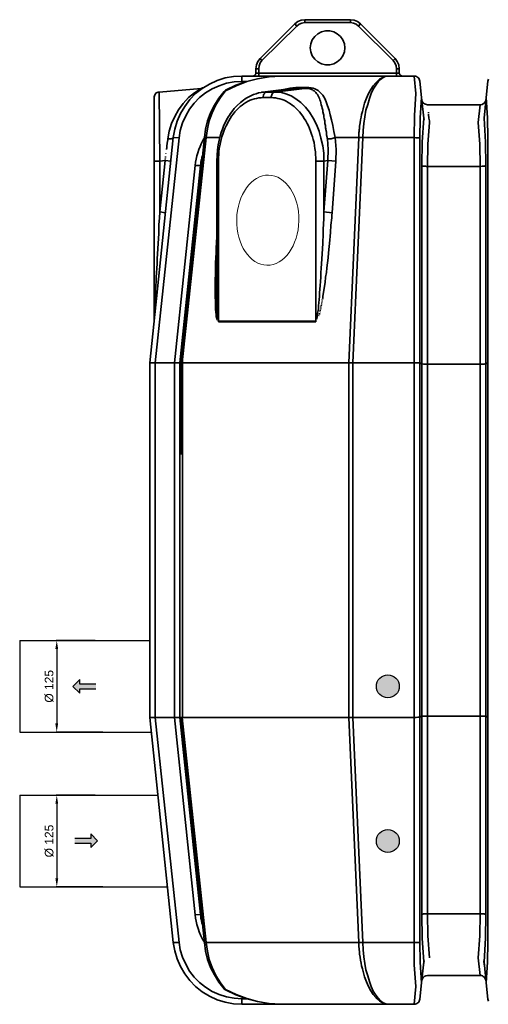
# Model space of a CAD drawing. Header units: millimetres. Extents: x -1661 to 8978, y 10537 to 15989.
# Tile 9 of 24: x 3002 to 3819, y 12669 to 14387. Entities that reach past the tile are written whole.
import ezdxf

# ---------------------------------------------------------------- set-up
doc = ezdxf.new("R2010")
doc.units = ezdxf.units.MM
doc.layers.add('2DH_OBV_z', color=250, linetype='Continuous', lineweight=30)
doc.layers.add('wymiary', color=251, linetype='Continuous', lineweight=13)
doc.layers.add('C00-00-00-BLACK', color=7, linetype='Continuous')
doc.layers.add('Domyślne', color=7, linetype='Continuous')
doc.styles.get("Standard").update_dxf_attribs({"font": 'arial.ttf'})
doc.dimstyles.new('ISO-25', dxfattribs={"dimtxt": 2.5, "dimasz": 2.5, "dimexe": 1.25, "dimexo": 0.625, "dimtad": 1, "dimtxsty": 'Standard', "dimcen": 2.5, "dimadec": 0, "dimazin": 0, "dimtfac": 1, "dimtmove": 0, "dimatfit": 3, "dimfxl": 0, "dimarcsym": 0})

# ---------------------------------------------------------------- blocks, each defined once
blk = doc.blocks.new('A$C31ED3315')
at = {"layer": 'C00-00-00-BLACK', "color": 7, "linetype": 'Continuous', "lineweight": 35}
for p, q in [((-190.6, 1718), (-197, 1717.2)), ((-190.6, 1712.9), (-190.6, 1718)), ((-111, 1718), (-190.6, 1718)), ((-111, 1712.9), (-111, 1718)), ((-104.6, 1717.2), (-111, 1718)), ((-208, 1710.8), (-268.6, 1650.2)), ((-204.6, 1707), (-265.2, 1646.8)), ((-202.9, 1714.6), (-208, 1710.8)), ((-204.6, 1707), (-208, 1710.8)), ((-200.4, 1710.4), (-204.6, 1707)), ((-197, 1717.2), (-202.9, 1714.6)), ((-195.7, 1712.1), (-200.4, 1710.4)), ((-190.6, 1712.9), (-195.7, 1712.1)), ((-111, 1712.9), (-190.6, 1712.9)), ((-105.9, 1712.1), (-111, 1712.9)), ((-101.2, 1710.4), (-105.9, 1712.1)), ((-98.7, 1714.6), (-104.6, 1717.2)), ((-97, 1707), (-101.2, 1710.4)), ((-93.6, 1710.8), (-98.7, 1714.6)), ((-97, 1707), (-93.6, 1710.8)), ((-36.4, 1646.8), (-97, 1707)), ((-33, 1650.2), (-93.6, 1710.8)), ((-177.5, 1682.8), (-173.3, 1688.8)), ((-173.3, 1688.8), (-167.8, 1693.4)), ((-167.8, 1693.4), (-161.4, 1696.8)), ((-161.4, 1696.8), (-154.6, 1698.5)), ((-154.6, 1698.5), (-147, 1698.5)), ((-147, 1698.5), (-140.2, 1696.8)), ((-140.2, 1696.8), (-133.9, 1693.4)), ((-133.9, 1693.4), (-128.4, 1688.8)), ((-128.4, 1688.8), (-124.1, 1682.8)), ((-180.9, 1668.9), (-180, 1676.1)), ((-180, 1661.7), (-180.9, 1668.9)), ((-180, 1676.1), (-177.5, 1682.8)), ((-124.1, 1682.8), (-121.6, 1676.1)), ((-121.6, 1676.1), (-120.7, 1668.9)), ((-120.7, 1668.9), (-121.6, 1661.7)), ((-272.4, 1645.1), (-268.6, 1650.2)), ((-265.2, 1646.8), (-268.6, 1650.2)), ((-177.5, 1654.9), (-180, 1661.7)), ((-173.3, 1649), (-177.5, 1654.9)), ((-124.1, 1654.9), (-128.4, 1649)), ((-121.6, 1661.7), (-124.1, 1654.9)), ((-36.4, 1646.8), (-33, 1650.2)), ((-29.2, 1645.1), (-33, 1650.2)), ((-275.8, 1632.4), (-275, 1639.2)), ((-275.8, 1624.8), (-275.8, 1632.4)), ((-270.7, 1632.4), (-275.8, 1632.4)), ((-275, 1639.2), (-272.4, 1645.1)), ((-270.3, 1637.5), (-270.7, 1632.4)), ((-270.7, 1624.8), (-270.7, 1632.4)), ((-268.2, 1642.6), (-270.3, 1637.5)), ((-265.2, 1646.8), (-268.2, 1642.6)), ((-167.8, 1644.3), (-173.3, 1649)), ((-161.4, 1640.9), (-167.8, 1644.3)), ((-154.6, 1639.2), (-161.4, 1640.9)), ((-147, 1639.2), (-154.6, 1639.2)), ((-140.2, 1640.9), (-147, 1639.2)), ((-133.9, 1644.3), (-140.2, 1640.9)), ((-128.4, 1649), (-133.9, 1644.3)), ((-33.5, 1642.6), (-36.4, 1646.8)), ((-31.3, 1637.5), (-33.5, 1642.6)), ((-30.9, 1632.4), (-31.3, 1637.5)), ((-30.9, 1624.8), (-30.9, 1632.4)), ((-25.8, 1632.4), (-30.9, 1632.4)), ((-26.7, 1639.2), (-29.2, 1645.1)), ((-25.8, 1632.4), (-26.7, 1639.2)), ((-25.8, 1624.8), (-25.8, 1632.4)), ((-343.6, 1612.1), (-329.6, 1616.3)), ((-329.6, 1616.3), (-314.8, 1618.9)), ((-314.8, 1618.9), (-300.4, 1619.7)), ((-300.4, 1619.7), (-226.2, 1619.7)), ((-300.4, 1610.4), (-300.4, 1619.7)), ((-272.8, 1615.1), (-291.9, 1610)), ((-272.8, 1615.1), (-291.9, 1610)), ((-280.9, 1619.7), (-278.3, 1620.6)), ((-278.3, 1620.6), (-276.6, 1622.3)), ((-276.6, 1622.3), (-275.8, 1624.8)), ((-270.7, 1624.8), (-275.8, 1624.8)), ((-253.3, 1618.5), (-272.8, 1615.1)), ((-252.9, 1618.5), (-272.8, 1615.1)), ((-270.7, 1619.7), (-270.7, 1624.8)), ((-30.9, 1624.8), (-270.7, 1624.8)), ((-233.4, 1619.7), (-253.3, 1618.5)), ((-233, 1619.7), (-252.9, 1618.5)), ((-226.2, 1619.7), (-233.4, 1619.7)), ((-44.1, 1619.7), (-226.2, 1619.7)), ((-60.2, 1614.2), (-58, 1615.5)), ((-58.5, 1613.8), (-53.8, 1617.2)), ((-58, 1615.5), (-55.9, 1616.8)), ((-55.9, 1616.8), (-53.4, 1618)), ((-53.8, 1617.2), (-49.1, 1619.3)), ((-53.4, 1618), (-52.1, 1618.5)), ((-52.1, 1618.5), (-51.3, 1618.9)), ((-51.3, 1618.9), (-50, 1619.3)), ((-50, 1619.3), (-48.7, 1619.3)), ((-49.1, 1619.3), (-44.1, 1619.7)), ((-48.7, 1619.3), (-47.9, 1619.7)), ((-47.9, 1619.7), (-47, 1619.7)), ((-47, 1619.7), (-45.3, 1619.7)), ((-45.3, 1619.7), (-44.1, 1619.7)), ((-44.1, 1619.7), (0, 1619.7)), ((-30.9, 1619.7), (-30.9, 1624.8)), ((-25.8, 1624.8), (-30.9, 1624.8)), ((-25, 1622.3), (-25.8, 1624.8)), ((-23.3, 1620.6), (-25, 1622.3)), ((-20.8, 1619.7), (-23.3, 1620.6)), ((0, 1619.7), (1.7, 1619.7)), ((0, 1619.7), (3, 1589.2)), ((1.7, 1619.7), (3.8, 1619.3)), ((3.8, 1619.3), (5.1, 1618.5)), ((5.1, 1618.5), (6.8, 1617.2)), ((6.8, 1617.2), (8.1, 1615.9)), ((8.1, 1615.9), (8.9, 1614.2)), ((-444.4, 1591.8), (-371.1, 1598.1)), ((-382.6, 1590.5), (-371.1, 1598.1)), ((-380.9, 1589.2), (-369.4, 1598.1)), ((-371.1, 1598.1), (-369.9, 1598.5)), ((-369.9, 1598.5), (-369, 1599)), ((-369.4, 1598.1), (-356.7, 1605.7)), ((-369, 1599), (-367.7, 1599.4)), ((-367.7, 1599.4), (-366.5, 1599.8)), ((-356.7, 1605.7), (-343.6, 1612.1)), ((-339.8, 1602.8), (-352.1, 1597.3)), ((-327.1, 1607), (-339.8, 1602.8)), ((-311, 1603.6), (-328.8, 1595.1)), ((-310.5, 1602.8), (-328.8, 1593.9)), ((-313.9, 1609.6), (-327.1, 1607)), ((-300.4, 1610.4), (-313.9, 1609.6)), ((-291.9, 1610), (-311, 1603.6)), ((-291.9, 1610), (-310.5, 1602.8)), ((-291.5, 1610.4), (-300.4, 1610.4)), ((-256.7, 1591.8), (-205.1, 1598.1)), ((-242.8, 1591.8), (-191.1, 1598.1)), ((-216.5, 1598.5), (-222, 1597.3)), ((-211.4, 1599.4), (-216.5, 1598.5)), ((-206.3, 1599.8), (-211.4, 1599.4)), ((-210.6, 1598.1), (-211.4, 1598.1)), ((-209.7, 1598.1), (-210.6, 1598.1)), ((-208.9, 1598.1), (-209.7, 1598.1)), ((-208, 1598.1), (-208.9, 1598.1)), ((-207.2, 1598.1), (-208, 1598.1)), ((-205.9, 1598.1), (-206.7, 1598.1)), ((-201.7, 1599.8), (-206.3, 1599.8)), ((-205.1, 1598.1), (-205.9, 1598.1)), ((-205.1, 1598.1), (-201.7, 1599.8)), ((-191.1, 1598.1), (-205.1, 1598.1)), ((-187.7, 1599.8), (-201.7, 1599.8)), ((-191.1, 1598.1), (-187.7, 1599.8)), ((-189.8, 1598.1), (-191.1, 1598.1)), ((-188.5, 1598.1), (-189.8, 1598.1)), ((-187.7, 1598.1), (-188.5, 1598.1)), ((-183.4, 1599.8), (-187.7, 1599.8)), ((-186.4, 1598.1), (-187.7, 1598.1)), ((-185.6, 1598.1), (-186.4, 1598.1)), ((-184.3, 1597.7), (-185.6, 1598.1)), ((-179.6, 1599.4), (-183.4, 1599.8)), ((-175.8, 1598.5), (-179.6, 1599.4)), ((-172.9, 1597.3), (-175.8, 1598.5)), ((-75.4, 1596.4), (-71.2, 1602.8)), ((-71.2, 1602.8), (-66.9, 1607.9)), ((-71.2, 1596.8), (-66.9, 1603.6)), ((-66.9, 1607.9), (-62.3, 1612.5)), ((-66.9, 1603.6), (-62.7, 1609.6)), ((-62.7, 1609.6), (-58.5, 1613.8)), ((-62.3, 1612.5), (-60.2, 1614.2)), ((8.9, 1614.2), (9.7, 1612.5)), ((9.7, 1612.5), (10.2, 1610.8)), ((10.2, 1610.8), (13.1, 1582)), ((125.8, 1582), (128.8, 1610.8)), ((128.8, 1610.8), (129.2, 1612.5)), ((129.2, 1612.5), (129.6, 1614.2)), ((-453.3, 1583.7), (-452.9, 1585.4)), ((-453.3, 1582), (-453.3, 1583.7)), ((-453.3, 1471.4), (-453.3, 1582)), ((-452.9, 1585.4), (-452, 1587.1)), ((-452, 1587.1), (-450.8, 1588.8)), ((-450.8, 1588.8), (-449.5, 1590.1)), ((-449.5, 1590.1), (-447.8, 1590.9)), ((-447.8, 1590.9), (-446.1, 1591.8)), ((-446.1, 1591.8), (-444.4, 1591.8)), ((-443.6, 1471.4), (-444.4, 1591.8)), ((-402.5, 1571.8), (-393.2, 1582)), ((-393.2, 1582), (-382.6, 1590.5)), ((-391, 1578.6), (-380.9, 1589.2)), ((-374.1, 1582), (-383.4, 1572.3)), ((-363.5, 1590.5), (-374.1, 1582)), ((-352.1, 1597.3), (-363.5, 1590.5)), ((-340.6, 1581.2), (-348.2, 1568.9)), ((-337.7, 1582), (-345.7, 1569.3)), ((-331.3, 1593), (-340.6, 1581.2)), ((-328.8, 1593.9), (-337.7, 1582)), ((-328.8, 1595.1), (-331.3, 1593)), ((-330, 1593.9), (-331.3, 1593)), ((-328.8, 1593.9), (-330, 1593.9)), ((-328.8, 1594.7), (-328.8, 1593.9)), ((-291.9, 1581.6), (-294.4, 1579.9)), ((-288.1, 1583.7), (-291.9, 1581.6)), ((-284.7, 1585.4), (-288.1, 1583.7)), ((-280, 1587.5), (-284.7, 1585.4)), ((-275.4, 1588.8), (-280, 1587.5)), ((-274.5, 1580.7), (-278.3, 1579.9)), ((-271.1, 1590.1), (-275.4, 1588.8)), ((-270.7, 1581.6), (-274.5, 1580.7)), ((-266.5, 1590.9), (-271.1, 1590.1)), ((-266.9, 1581.6), (-270.7, 1581.6)), ((-263.1, 1582), (-266.9, 1581.6)), ((-264.4, 1591.3), (-266.5, 1590.9)), ((-261.4, 1591.8), (-266.1, 1591.3)), ((-213.1, 1597.7), (-264.4, 1591.3)), ((-263.1, 1584.1), (-262.7, 1586.2)), ((-263.1, 1582), (-263.1, 1584.1)), ((-249.1, 1582), (-263.1, 1582)), ((-262.7, 1586.2), (-261.8, 1587.9)), ((-261.8, 1587.9), (-261, 1589.2)), ((-256.7, 1591.8), (-261.4, 1591.8)), ((-261, 1589.2), (-258.9, 1590.9)), ((-258.9, 1590.9), (-256.7, 1591.8)), ((-242.8, 1591.8), (-256.7, 1591.8)), ((-249.1, 1583.7), (-248.7, 1585.4)), ((-249.1, 1582), (-249.1, 1583.7)), ((-245.3, 1581.6), (-249.1, 1582)), ((-248.7, 1585.4), (-247.8, 1587.1)), ((-247.8, 1587.1), (-247.4, 1588.8)), ((-247.4, 1588.8), (-246.1, 1590.1)), ((-246.1, 1590.1), (-245.3, 1590.9)), ((-245.3, 1590.9), (-244, 1591.8)), ((-241.5, 1581.6), (-245.3, 1581.6)), ((-244, 1591.8), (-242.8, 1591.8)), ((-233, 1591.3), (-242.8, 1591.8)), ((-237.7, 1580.7), (-241.5, 1581.6)), ((-233.9, 1579.9), (-237.7, 1580.7)), ((-223.7, 1588.8), (-233, 1591.3)), ((-224.5, 1596.8), (-227.5, 1596)), ((-222, 1597.3), (-224.5, 1596.8)), ((-214.4, 1585), (-223.7, 1588.8)), ((-205.9, 1579.9), (-214.4, 1585)), ((-211.8, 1597.7), (-212.7, 1597.7)), ((-183, 1597.7), (-184.3, 1597.7)), ((-181.8, 1597.3), (-183, 1597.7)), ((-180, 1596.8), (-181.8, 1597.3)), ((-178.8, 1596.4), (-180, 1596.8)), ((-177.9, 1596), (-178.8, 1596.4)), ((-176.7, 1595.1), (-177.9, 1596)), ((-175.8, 1594.7), (-176.7, 1595.1)), ((-174.5, 1593.9), (-175.8, 1594.7)), ((-172.9, 1592.6), (-174.5, 1593.9)), ((-167.3, 1594.3), (-172.9, 1597.3)), ((-171.2, 1590.9), (-172.9, 1592.6)), ((-169.9, 1589.2), (-171.2, 1590.9)), ((-168.6, 1587.5), (-169.9, 1589.2)), ((-167.3, 1585.4), (-168.6, 1587.5)), ((-163.1, 1590.5), (-167.3, 1594.3)), ((-166.1, 1582.9), (-167.3, 1585.4)), ((-165.2, 1580.7), (-166.1, 1582.9)), ((-164.4, 1578.2), (-165.2, 1580.7)), ((-159.3, 1586.2), (-163.1, 1590.5)), ((-155.9, 1580.7), (-159.3, 1586.2)), ((-153.4, 1574.8), (-155.9, 1580.7)), ((-86.4, 1572.3), (-83, 1581.2)), ((-83, 1581.2), (-79.6, 1589.2)), ((-79.6, 1589.2), (-75.4, 1596.4)), ((-78, 1580.3), (-74.6, 1589.2)), ((-74.6, 1589.2), (-71.2, 1596.8)), ((3, 1589.2), (0.9, 1550.7)), ((13.1, 1582), (10.6, 1546.8)), ((13.1, 1582), (17, 1546)), ((122, 1546), (125.8, 1582)), ((127.9, 1546.8), (125.8, 1582)), ((-410.5, 1560.8), (-402.5, 1571.8)), ((-407.1, 1554.5), (-399.9, 1566.8)), ((-399.9, 1566.8), (-391, 1578.6)), ((-383.4, 1572.3), (-391.5, 1561.7)), ((-348.2, 1568.9), (-355, 1555.3)), ((-345.7, 1569.3), (-352.1, 1555.7)), ((-308.4, 1568.5), (-313.5, 1562.9)), ((-302.9, 1573.5), (-308.4, 1568.5)), ((-303.3, 1566.3), (-306.3, 1563.4)), ((-300, 1568.9), (-303.3, 1566.3)), ((-297.4, 1577.8), (-302.9, 1573.5)), ((-296.6, 1571.4), (-300, 1568.9)), ((-294.4, 1579.9), (-297.4, 1577.8)), ((-293.2, 1573.5), (-296.6, 1571.4)), ((-289.4, 1575.7), (-293.2, 1573.5)), ((-286, 1577.4), (-289.4, 1575.7)), ((-282.2, 1578.6), (-286, 1577.4)), ((-278.3, 1579.9), (-282.2, 1578.6)), ((-230, 1578.6), (-233.9, 1579.9)), ((-226.7, 1577.4), (-230, 1578.6)), ((-222.8, 1575.7), (-226.7, 1577.4)), ((-219.4, 1573.5), (-222.8, 1575.7)), ((-215.6, 1571.4), (-219.4, 1573.5)), ((-212.3, 1568.9), (-215.6, 1571.4)), ((-208.9, 1566.3), (-212.3, 1568.9)), ((-205.9, 1563.4), (-208.9, 1566.3)), ((-197.4, 1573.5), (-205.9, 1579.9)), ((-189.4, 1565.5), (-197.4, 1573.5)), ((-182.6, 1556.6), (-189.4, 1565.5)), ((-163.1, 1575.7), (-164.4, 1578.2)), ((-162.3, 1572.7), (-163.1, 1575.7)), ((-161.8, 1569.7), (-162.3, 1572.7)), ((-161, 1566.8), (-161.8, 1569.7)), ((-160.1, 1563.8), (-161, 1566.8)), ((-159.3, 1560.4), (-160.1, 1563.8)), ((-150.8, 1567.6), (-153.4, 1574.8)), ((-148.3, 1560.4), (-150.8, 1567.6)), ((-89, 1562.5), (-87.7, 1567.6)), ((-87.7, 1567.6), (-86.4, 1572.3)), ((-83.9, 1560), (-80.9, 1570.2)), ((-80.9, 1570.2), (-78, 1580.3)), ((13.6, 1578.6), (13.6, 1576.9)), ((13.6, 1576.9), (14.4, 1575.2)), ((14.4, 1575.2), (15.3, 1573.5)), ((15.3, 1573.5), (16.5, 1572.3)), ((16.5, 1572.3), (18.2, 1571.4)), ((18.2, 1571.4), (19.9, 1570.6)), ((19.9, 1570.6), (21.6, 1570.2)), ((21.6, 1570.2), (23.3, 1569.7)), ((23.3, 1569.7), (115.2, 1569.7)), ((115.2, 1569.7), (111.8, 1538.8)), ((118.6, 1570.2), (115.2, 1569.7)), ((121.2, 1571.8), (118.6, 1570.2)), ((122.9, 1573.1), (121.2, 1571.8)), ((124.1, 1574.8), (122.9, 1573.1)), ((125, 1576.9), (124.1, 1574.8)), ((125.4, 1578.6), (125, 1576.9)), ((-422.8, 1536.7), (-417.3, 1549)), ((-417.3, 1549), (-410.5, 1560.8)), ((-413.1, 1540.9), (-407.1, 1554.5)), ((-398.2, 1550.2), (-403.7, 1538)), ((-391.5, 1561.7), (-398.2, 1550.2)), ((-355, 1555.3), (-360.1, 1541.3)), ((-352.1, 1555.7), (-357.1, 1541.8)), ((-323.7, 1549), (-325.4, 1546)), ((-322, 1551.5), (-323.7, 1549)), ((-318.2, 1549.4), (-323.2, 1541.3)), ((-319.9, 1554.5), (-322, 1551.5)), ((-317.7, 1557.4), (-319.9, 1554.5)), ((-315.6, 1553.2), (-318.2, 1549.4)), ((-313.5, 1562.9), (-317.7, 1557.4)), ((-312.7, 1557), (-315.6, 1553.2)), ((-309.7, 1560), (-312.7, 1557)), ((-306.3, 1563.4), (-309.7, 1560)), ((-199.5, 1557), (-205.9, 1563.4)), ((-194, 1549.4), (-199.5, 1557)), ((-191.5, 1545.6), (-194, 1549.4)), ((-175.8, 1546.4), (-182.6, 1556.6)), ((-170.3, 1535.4), (-175.8, 1546.4)), ((-158.9, 1557), (-159.3, 1560.4)), ((-158, 1553.2), (-158.9, 1557)), ((-157.6, 1551.5), (-158, 1553.2)), ((-157.2, 1549.4), (-157.6, 1551.5)), ((-157.2, 1547.7), (-157.2, 1549.4)), ((-156.7, 1545.6), (-157.2, 1547.7)), ((-146.2, 1551.9), (-148.3, 1560.4)), ((-144, 1543), (-146.2, 1551.9)), ((-93.2, 1543), (-92.4, 1548.1)), ((-92.4, 1548.1), (-91.5, 1552.8)), ((-91.5, 1552.8), (-90.2, 1557.9)), ((-90.2, 1557.9), (-89, 1562.5)), ((-87.7, 1536.7), (-86, 1548.5)), ((-86, 1548.5), (-83.9, 1560)), ((0.9, 1550.7), (0, 1512.5)), ((10.6, 1546.8), (10.2, 1511.3)), ((16.5, 1550.7), (17.4, 1543.9)), ((25, 1556.6), (25, 1555.7)), ((25, 1553.6), (25.4, 1552.8)), ((25.4, 1551.9), (25.4, 1551.1)), ((25.4, 1550.2), (25.4, 1549.4)), ((25.8, 1549), (25.8, 1548.1)), ((25.8, 1547.3), (25.8, 1546.4)), ((128.8, 1511.3), (127.9, 1546.8)), ((-427.1, 1523.5), (-422.8, 1536.7)), ((-417.3, 1526.9), (-413.1, 1540.9)), ((-403.7, 1538), (-407.6, 1524.8)), ((-360.1, 1541.3), (-363.5, 1526.9)), ((-357.1, 1541.8), (-360.5, 1527.4)), ((-332.2, 1532), (-334.3, 1526.9)), ((-330.5, 1536.3), (-332.2, 1532)), ((-328.3, 1540.1), (-330.5, 1536.3)), ((-327.9, 1532.9), (-330, 1528.2)), ((-327.1, 1543), (-328.3, 1540.1)), ((-323.2, 1541.3), (-327.9, 1532.9)), ((-325.4, 1546), (-327.1, 1543)), ((-188.9, 1541.3), (-191.5, 1545.6)), ((-186.4, 1537.1), (-188.9, 1541.3)), ((-184.3, 1532.9), (-186.4, 1537.1)), ((-182.2, 1528.2), (-184.3, 1532.9)), ((-165.7, 1523.5), (-170.3, 1535.4)), ((-155.9, 1541.3), (-156.7, 1545.6)), ((-155.5, 1537.1), (-155.9, 1541.3)), ((-154.6, 1533.3), (-155.5, 1537.1)), ((-154.2, 1529.1), (-154.6, 1533.3)), ((-153.8, 1527.4), (-154.2, 1529.1)), ((-141.9, 1533.3), (-144, 1543)), ((-139.8, 1523.1), (-141.9, 1533.3)), ((-95.3, 1529.5), (-94.9, 1530.8)), ((-95.3, 1527.8), (-95.3, 1529.5)), ((-94.9, 1532.4), (-94.1, 1538)), ((-94.9, 1530.8), (-94.9, 1532.4)), ((-94.1, 1538), (-93.2, 1543)), ((-89, 1524.8), (-87.7, 1536.7)), ((14, 1504.5), (17, 1546)), ((26.7, 1538.8), (24.1, 1500.7)), ((25.8, 1546), (26.3, 1545.2)), ((26.3, 1544.7), (26.3, 1543.9)), ((26.3, 1543.9), (26.3, 1543)), ((26.3, 1542.6), (26.7, 1541.8)), ((26.7, 1541.8), (26.7, 1540.9)), ((26.7, 1540.5), (26.7, 1539.7)), ((26.7, 1539.7), (26.7, 1538.8)), ((111.8, 1538.8), (114.8, 1500.7)), ((122, 1546), (124.6, 1504.5)), ((-460.9, 1119.4), (-419.9, 1512.5)), ((-429.6, 1510.4), (-427.1, 1523.5)), ((-420.3, 1511.7), (-419.9, 1512.5)), ((-419.9, 1512.5), (-417.3, 1526.9)), ((-409.7, 1511.7), (-419.9, 1512.5)), ((-407.6, 1524.8), (-409.7, 1511.7)), ((-365.6, 1512.5), (-406.7, 1119.4)), ((-362.6, 1512.5), (-404.2, 1119.4)), ((-366.9, 1510), (-365.6, 1512.1)), ((-363.5, 1526.9), (-365.6, 1512.5)), ((-364.8, 1512.5), (-365.6, 1512.5)), ((-363.9, 1512.5), (-364.8, 1512.5)), ((-362.6, 1512.5), (-363.9, 1512.5)), ((-360.5, 1527.4), (-362.6, 1512.5)), ((-338.5, 1512.5), (-362.6, 1512.5)), ((-338.1, 1514.7), (-339.8, 1507.9)), ((-336.4, 1521.4), (-338.1, 1514.7)), ((-334.3, 1526.9), (-336.4, 1521.4)), ((-335.1, 1513.8), (-336.4, 1508.7)), ((-333.4, 1518.5), (-335.1, 1513.8)), ((-331.7, 1523.5), (-333.4, 1518.5)), ((-330, 1528.2), (-331.7, 1523.5)), ((-180.5, 1523.5), (-182.2, 1528.2)), ((-178.8, 1518.5), (-180.5, 1523.5)), ((-177.1, 1513.8), (-178.8, 1518.5)), ((-175.8, 1508.7), (-177.1, 1513.8)), ((-162.3, 1511.3), (-165.7, 1523.5)), ((-153.8, 1526.1), (-153.8, 1527.4)), ((-153.4, 1524.8), (-153.8, 1526.1)), ((-153.4, 1523.5), (-153.4, 1524.8)), ((-152.9, 1522.3), (-153.4, 1523.5)), ((-152.9, 1521), (-152.9, 1522.3)), ((-152.9, 1519.7), (-152.9, 1521)), ((-152.5, 1518.5), (-152.9, 1519.7)), ((-152.5, 1516.8), (-152.5, 1518.5)), ((-152.1, 1515.5), (-152.5, 1516.8)), ((-152.1, 1514.2), (-152.1, 1515.5)), ((-151.7, 1513), (-152.1, 1514.2)), ((-151.7, 1511.7), (-151.7, 1513)), ((-144.5, 1510.4), (-137.7, 1512.5)), ((-137.7, 1512.5), (-139.8, 1523.1)), ((-96.6, 1512.5), (-137.7, 1512.5)), ((-137.7, 1512.5), (-136, 1491.8)), ((-113.5, 1119.4), (-96.6, 1512.5)), ((-106.8, 1119.4), (-89.4, 1512.5)), ((-96.6, 1515.9), (-96.2, 1517.6)), ((-96.6, 1514.2), (-96.6, 1515.9)), ((-96.6, 1512.5), (-96.6, 1514.2)), ((-89.4, 1512.5), (-96.6, 1512.5)), ((-96.2, 1521), (-95.7, 1522.7)), ((-96.2, 1519.3), (-96.2, 1521)), ((-96.2, 1517.6), (-96.2, 1519.3)), ((-95.7, 1526.1), (-95.3, 1527.8)), ((-95.7, 1524.4), (-95.7, 1526.1)), ((-95.7, 1522.7), (-95.7, 1524.4)), ((-89.4, 1512.5), (-89, 1524.8)), ((0, 1512.5), (-89.4, 1512.5)), ((0, 1119.4), (0, 1512.5)), ((0, 1512.5), (3, 1512.1)), ((3, 1512.1), (5.9, 1512.1)), ((5.9, 1512.1), (7.6, 1512.1)), ((7.6, 1512.1), (8.9, 1511.7)), ((-451.2, 1119.4), (-409.7, 1511.7)), ((-431.3, 1496), (-430.9, 1497.3)), ((-431.3, 1495.2), (-431.3, 1496)), ((-431.3, 1493.9), (-431.3, 1495.2)), ((-430.9, 1499.4), (-430.4, 1500.3)), ((-430.9, 1498.1), (-430.9, 1499.4)), ((-430.9, 1497.3), (-430.9, 1498.1)), ((-430.4, 1503.6), (-430, 1504.5)), ((-430.4, 1502.4), (-430.4, 1503.6)), ((-430.4, 1501.5), (-430.4, 1502.4)), ((-430.4, 1500.3), (-430.4, 1501.5)), ((-430, 1506.6), (-429.6, 1507.4)), ((-430, 1505.3), (-430, 1506.6)), ((-430, 1504.5), (-430, 1505.3)), ((-429.6, 1509.1), (-429.6, 1510.4)), ((-429.6, 1510.4), (-426.2, 1510)), ((-429.6, 1508.3), (-429.6, 1509.1)), ((-429.6, 1507.4), (-429.6, 1508.3)), ((-426.2, 1510), (-423.7, 1510.4)), ((-423.7, 1510.4), (-422, 1510.8)), ((-422, 1510.8), (-420.7, 1511.3)), ((-375.4, 1491.4), (-373.2, 1496.9)), ((-373.2, 1496.9), (-370.7, 1502.4)), ((-370.7, 1502.4), (-368.2, 1507.4)), ((-368.2, 1507.4), (-366.9, 1510)), ((-341.5, 1499.4), (-342.7, 1490.9)), ((-339.8, 1507.9), (-341.5, 1499.4)), ((-338.9, 1498.1), (-339.8, 1493)), ((-337.7, 1503.6), (-338.9, 1498.1)), ((-336.4, 1508.7), (-337.7, 1503.6)), ((-174.5, 1503.6), (-175.8, 1508.7)), ((-173.7, 1498.1), (-174.5, 1503.6)), ((-172.9, 1493), (-173.7, 1498.1)), ((-159.3, 1498.1), (-162.3, 1511.3)), ((-157.6, 1485), (-159.3, 1498.1)), ((-151.2, 1510.4), (-151.7, 1511.7)), ((-150, 1491.4), (-151.2, 1510.4)), ((-151.2, 1510.4), (-144.5, 1510.4)), ((8.9, 1511.7), (9.7, 1511.7)), ((10.2, 1511.3), (10.2, 1119)), ((13.6, 1463.4), (14, 1504.5)), ((24.1, 1500.7), (23.3, 1462.1)), ((114.8, 1500.7), (115.2, 1462.1)), ((124.6, 1504.5), (125.4, 1463.4)), ((128.8, 1511.3), (128.8, 1119)), ((-433.4, 1478.6), (-433.4, 1479.5)), ((-432.6, 1483.7), (-432.6, 1484.6)), ((-431.7, 1492.6), (-431.3, 1493.9)), ((-431.7, 1491.4), (-431.7, 1492.6)), ((-380, 1474.8), (-378.8, 1480.3)), ((-378.8, 1480.3), (-377.1, 1485.8)), ((-377.1, 1485.8), (-375.4, 1491.4)), ((-369.4, 1479.5), (-369.9, 1477.4)), ((-343.6, 1481.6), (-344, 1471.4)), ((-342.7, 1490.9), (-343.6, 1481.6)), ((-340.6, 1482.5), (-341, 1476.9)), ((-340.2, 1487.5), (-340.6, 1482.5)), ((-339.8, 1493), (-340.2, 1487.5)), ((-172, 1487.5), (-172.9, 1493)), ((-171.6, 1482.5), (-172, 1487.5)), ((-171.2, 1476.9), (-171.6, 1482.5)), ((-157.2, 1471.4), (-157.6, 1485)), ((-150.4, 1472.3), (-150, 1491.4)), ((-136, 1491.8), (-136.4, 1471)), ((-453.3, 1191.8), (-453.3, 1471.4)), ((-453.3, 1471.4), (-443.6, 1471.4)), ((-443.6, 1471.4), (-434.2, 1472.3)), ((-443.6, 1382.5), (-434.2, 1472.3)), ((-443.6, 1382.5), (-443.6, 1471.4)), ((-424.1, 1471), (-434.2, 1472.3)), ((-433.8, 1474.4), (-433.8, 1475.3)), ((-433.8, 1472.7), (-433.8, 1473.6)), ((-433.4, 1476.5), (-433.4, 1477.4)), ((-417.7, 1119.4), (-381.7, 1463.8)), ((-372.4, 1463.4), (-408.4, 1119.4)), ((-381.7, 1463.8), (-380.9, 1469.3)), ((-372.4, 1463.4), (-381.7, 1463.8)), ((-380.9, 1469.3), (-380, 1474.8)), ((-372, 1466.4), (-372.4, 1463.4)), ((-372.4, 1463.4), (-370.7, 1463.4)), ((-371.6, 1469.3), (-372, 1466.4)), ((-371.1, 1472.3), (-371.6, 1469.3)), ((-370.3, 1475.3), (-371.1, 1472.3)), ((-369.9, 1477.4), (-370.3, 1475.3)), ((-344, 1471.4), (-341, 1471.4)), ((-344, 1471.4), (-344, 1247.8)), ((-341, 1476.9), (-341, 1471.4)), ((-341, 1471.4), (-341, 1191.8)), ((-171.2, 1471.4), (-171.2, 1476.9)), ((-171.2, 1191.8), (-171.2, 1471.4)), ((-171.2, 1471.4), (-157.2, 1471.4)), ((-157.2, 1471.4), (-150.4, 1472.3)), ((-157.2, 1382.5), (-150.4, 1472.3)), ((-157.2, 1382.5), (-157.2, 1471.4)), ((-136.4, 1471), (-150.4, 1472.3)), ((-136.4, 1471), (-142.8, 1381.2)), ((13.6, 1463.4), (13.6, 1117.3)), ((14.4, 1463), (13.6, 1463)), ((15.3, 1462.5), (14.4, 1463)), ((16.5, 1462.5), (15.3, 1462.5)), ((18.2, 1462.5), (16.5, 1462.5)), ((19.9, 1462.5), (18.2, 1462.5)), ((21.6, 1462.1), (19.9, 1462.5)), ((23.3, 1462.1), (21.6, 1462.1)), ((23.3, 1462.1), (23.3, 1116.8)), ((115.2, 1462.1), (23.3, 1462.1)), ((115.2, 1462.1), (118.6, 1462.5)), ((115.2, 1462.1), (115.2, 1116.8)), ((118.6, 1462.5), (121.2, 1462.5)), ((121.2, 1462.5), (122.9, 1462.5)), ((122.9, 1462.5), (124.1, 1463)), ((124.1, 1463), (125, 1463)), ((125.4, 1463.4), (125.4, 1117.3)), ((-444, 1371.5), (-443.6, 1382.5)), ((-433.4, 1381.2), (-443.6, 1382.5)), ((-157.6, 1371.5), (-157.2, 1382.5)), ((-142.8, 1381.2), (-157.2, 1382.5)), ((-143.6, 1372.3), (-143.2, 1377)), ((-143.2, 1377), (-142.8, 1381.2)), ((-444.8, 1360.5), (-444, 1371.5)), ((-444.8, 1352.8), (-444.8, 1360.5)), ((-158.4, 1352.8), (-158, 1360.5)), ((-158, 1360.5), (-157.6, 1371.5)), ((-145.7, 1346.5), (-144.9, 1359.6)), ((-144.9, 1359.6), (-143.6, 1372.3)), ((-446.5, 1327.4), (-445.3, 1345.2)), ((-445.3, 1345.2), (-444.8, 1352.8)), ((-159.3, 1327.4), (-158.4, 1345.2)), ((-158.4, 1345.2), (-158.4, 1352.8)), ((-147, 1333.3), (-146.6, 1340.1)), ((-146.6, 1340.1), (-145.7, 1346.5)), ((-447.4, 1309.6), (-446.5, 1327.4)), ((-344.4, 1329.1), (-344.9, 1320.2)), ((-344, 1336.3), (-344.4, 1332.9)), ((-344.4, 1332.9), (-344.4, 1329.1)), ((-160.1, 1309.6), (-159.3, 1327.4)), ((-148.3, 1322.3), (-147, 1333.3)), ((-447.8, 1300.7), (-447.4, 1309.6)), ((-345.3, 1311.3), (-346.1, 1293.9)), ((-344.9, 1320.2), (-345.3, 1311.3)), ((-161, 1300.7), (-160.1, 1309.6)), ((-150, 1302.4), (-149.1, 1311.3)), ((-149.1, 1311.3), (-148.3, 1322.3)), ((-448.7, 1284.2), (-448.2, 1292.2)), ((-448.2, 1292.2), (-447.8, 1300.7)), ((-346.1, 1293.9), (-346.5, 1276.6)), ((-161.8, 1284.2), (-161.4, 1292.2)), ((-161.4, 1292.2), (-161, 1300.7)), ((-152.1, 1285), (-151.2, 1293.5)), ((-151.2, 1293.5), (-150, 1302.4)), ((-449.5, 1268.9), (-449.1, 1276.6)), ((-449.1, 1276.6), (-448.7, 1284.2)), ((-346.5, 1276.6), (-347, 1261.7)), ((-162.7, 1268.9), (-162.3, 1276.6)), ((-162.3, 1276.6), (-161.8, 1284.2)), ((-154.2, 1268.5), (-152.9, 1277)), ((-152.9, 1277), (-152.1, 1285)), ((-450.8, 1247.8), (-450.3, 1254.5)), ((-450.3, 1254.5), (-449.9, 1261.3)), ((-449.9, 1261.3), (-449.5, 1268.9)), ((-347, 1261.7), (-347, 1246.5)), ((-164.4, 1247.8), (-163.5, 1254.5)), ((-163.5, 1254.5), (-163.1, 1261.3)), ((-163.1, 1261.3), (-162.7, 1268.9)), ((-156.3, 1253.3), (-155.1, 1259.6)), ((-155.1, 1259.6), (-154.2, 1268.5)), ((-451.2, 1235), (-450.8, 1241.4)), ((-450.8, 1241.4), (-450.8, 1247.8)), ((-347, 1246.5), (-347, 1240.1)), ((-347, 1240.1), (-347, 1233.4)), ((-344, 1247.8), (-344, 1241)), ((-344, 1241), (-344, 1234.2)), ((-165.2, 1235), (-164.8, 1241.4)), ((-164.8, 1241.4), (-164.4, 1247.8)), ((-158.9, 1235), (-156.3, 1253.3)), ((-452, 1219.4), (-451.6, 1224)), ((-451.6, 1229.5), (-451.2, 1235)), ((-451.6, 1224), (-451.6, 1229.5)), ((-347, 1233.4), (-346.5, 1227.8)), ((-346.5, 1227.8), (-346.5, 1221.9)), ((-346.5, 1221.9), (-346.5, 1219.8)), ((-346.5, 1219.8), (-346.5, 1217.7)), ((-344, 1234.2), (-344, 1228.7)), ((-344, 1228.7), (-344, 1222.8)), ((-344, 1222.8), (-343.6, 1218.1)), ((-166.5, 1219.4), (-166.1, 1224)), ((-166.1, 1224), (-165.7, 1229.5)), ((-165.7, 1229.5), (-165.2, 1235)), ((-161.4, 1221.5), (-161, 1222.3)), ((-161.4, 1219.8), (-161.4, 1220.6)), ((-161, 1223.2), (-161, 1224)), ((-160.6, 1226.6), (-160.1, 1227.4)), ((-160.6, 1224.9), (-160.6, 1225.7)), ((-160.1, 1228.7), (-159.7, 1229.5)), ((-159.7, 1231.2), (-159.3, 1232.1)), ((-159.3, 1232.1), (-158.9, 1235)), ((-452.9, 1206.2), (-452.5, 1210.5)), ((-452.9, 1204.5), (-452.9, 1206.2)), ((-452.9, 1202.9), (-452.9, 1204.5)), ((-452.9, 1201.6), (-452.9, 1202.9)), ((-452.5, 1214.3), (-452, 1219.4)), ((-452.5, 1210.5), (-452.5, 1214.3)), ((-346.5, 1217.7), (-346.1, 1215.6)), ((-346.1, 1215.6), (-346.1, 1213.4)), ((-346.1, 1213.4), (-346.1, 1210.9)), ((-346.1, 1210.9), (-345.7, 1208.8)), ((-345.7, 1208.8), (-345.7, 1206.7)), ((-345.7, 1206.7), (-345.3, 1204.1)), ((-345.3, 1204.1), (-345.3, 1202.9)), ((-345.3, 1202.9), (-344.9, 1201.6)), ((-343.6, 1218.1), (-343.6, 1213)), ((-343.6, 1213), (-343.6, 1209.2)), ((-343.6, 1209.2), (-343.2, 1205.4)), ((-343.2, 1205.4), (-343.2, 1203.7)), ((-343.2, 1203.7), (-343.2, 1202)), ((-168.6, 1202.9), (-168.2, 1204.5)), ((-168.6, 1201.6), (-168.6, 1202.9)), ((-168.2, 1206.2), (-167.3, 1210.5)), ((-168.2, 1204.5), (-168.2, 1206.2)), ((-167.3, 1210.5), (-166.9, 1214.3)), ((-166.9, 1214.3), (-166.5, 1219.4)), ((-165.2, 1203.7), (-165.2, 1204.5)), ((-164.8, 1205.4), (-164.8, 1206.2)), ((-164.4, 1207.5), (-164, 1208.4)), ((-164, 1209.2), (-163.5, 1210)), ((-163.5, 1210.5), (-163.5, 1211.3)), ((-163.1, 1212.2), (-163.1, 1213)), ((-162.7, 1215.1), (-162.3, 1216)), ((-162.7, 1213.8), (-162.7, 1214.7)), ((-162.3, 1216.8), (-162.3, 1217.7)), ((-161.8, 1218.5), (-161.8, 1219.4)), ((-453.3, 1199), (-452.9, 1200.3)), ((-453.3, 1197.8), (-453.3, 1199)), ((-453.3, 1196.5), (-453.3, 1197.8)), ((-453.3, 1195.6), (-453.3, 1196.5)), ((-452.9, 1200.3), (-452.9, 1201.6)), ((-344.9, 1201.6), (-344.9, 1200.7)), ((-344.9, 1200.7), (-344.9, 1199.5)), ((-344.9, 1199.5), (-344.4, 1198.6)), ((-344.4, 1198.6), (-344.4, 1197.3)), ((-344.4, 1197.3), (-344, 1196.5)), ((-344, 1196.5), (-344, 1195.6)), ((-344, 1195.6), (-343.6, 1194.8)), ((-343.6, 1194.4), (-343.2, 1193.5)), ((-343.2, 1202), (-342.7, 1200.7)), ((-342.7, 1200.7), (-342.7, 1199.5)), ((-342.7, 1199.5), (-342.7, 1198.2)), ((-342.7, 1198.2), (-342.3, 1196.9)), ((-342.3, 1196.9), (-342.3, 1196.1)), ((-342.3, 1196.1), (-342.3, 1195.2)), ((-342.3, 1194.8), (-341.9, 1194)), ((-341, 1191.8), (-341, 1191)), ((-341, 1191), (-171.2, 1191)), ((-339.1, 1191.8), (-171.2, 1191.8)), ((-171.2, 1191), (-171.2, 1191.8)), ((-169.9, 1195.6), (-169.5, 1196.5)), ((-169.5, 1197.8), (-169, 1199)), ((-169.5, 1196.5), (-169.5, 1197.8)), ((-169, 1200.3), (-168.6, 1201.6)), ((-169, 1199), (-169, 1200.3)), ((-166.1, 1201.1), (-165.7, 1202)), ((-403.7, 1147.7), (-403.7, 500.3)), ((-460.9, 1119.4), (-451.2, 1119.4)), ((-460.9, 500.3), (-460.9, 1119.4)), ((-451.2, 1119.4), (-417.7, 1119.4)), ((-451.2, 500.3), (-451.2, 1119.4)), ((-417.7, 1119.4), (-408.4, 1119.4)), ((-417.7, 500.3), (-417.7, 1119.4)), ((-408.4, 1119.4), (-406.7, 1119.4)), ((-408.4, 1119.4), (-408.4, 500.3)), ((-406.7, 1119.4), (-406.7, 959.2)), ((-403.7, 1119.4), (-113.5, 1119.4)), ((-113.5, 1119.4), (-110.6, 1119.4)), ((-113.5, 500.3), (-113.5, 1119.4)), ((-110.6, 1119.4), (-106.8, 1119.4)), ((-106.8, 1119.4), (0, 1119.4)), ((-106.8, 500.3), (-106.8, 1119.4)), ((0, 1119.4), (3.8, 1119.4)), ((0, 500.3), (0, 1119.4)), ((3.8, 1119.4), (6.8, 1119.4)), ((6.8, 1119.4), (8.9, 1119.4)), ((8.9, 1119.4), (10.2, 1119)), ((10.2, 1119), (13.6, 1117.3)), ((10.2, 1119), (10.2, 500.8)), ((13.6, 1117.3), (14.4, 1117.3)), ((13.6, 1117.3), (13.6, 502.5)), ((14.4, 1117.3), (16.5, 1116.8)), ((16.5, 1116.8), (19.9, 1116.8)), ((19.9, 1116.8), (23.3, 1116.8)), ((23.3, 1116.8), (115.2, 1116.8)), ((23.3, 1116.8), (23.3, 502.9)), ((115.2, 1116.8), (119.1, 1116.8)), ((115.2, 1116.8), (115.2, 502.9)), ((119.1, 1116.8), (122, 1116.8)), ((122, 1116.8), (124.1, 1117.3)), ((124.1, 1117.3), (125.4, 1117.3)), ((125.4, 1117.3), (128.8, 1119)), ((125.4, 1117.3), (125.4, 502.5)), ((128.8, 1119), (129.6, 1119.4)), ((128.8, 1119), (128.8, 500.8)), ((-460.9, 500.3), (-452, 500.3)), ((-419.9, 107.6), (-460.9, 500.3)), ((-452, 500.3), (-451.2, 500.3)), ((-451.2, 500.3), (-417.7, 500.3)), ((-409.7, 108), (-451.2, 500.3)), ((-417.7, 500.3), (-408.4, 500.3)), ((-381.7, 155.9), (-417.7, 500.3)), ((-408.4, 500.3), (-403.7, 500.3)), ((-408.4, 500.3), (-372.4, 156.8)), ((-406.7, 500.3), (-365.6, 107.2)), ((-404.2, 500.3), (-362.6, 107.6)), ((-403.7, 500.3), (-113.5, 500.3)), ((-113.5, 500.3), (-110.6, 500.3)), ((-96.6, 107.6), (-113.5, 500.3)), ((-110.6, 500.3), (-106.8, 500.3)), ((-106.8, 500.3), (0, 500.3)), ((-89.4, 107.6), (-106.8, 500.3)), ((0, 500.3), (3.8, 500.3)), ((0, 107.6), (0, 500.3)), ((3.8, 500.3), (6.8, 500.8)), ((6.8, 500.8), (8.9, 500.8)), ((8.9, 500.8), (10.2, 500.8)), ((10.2, 500.8), (13.6, 502.5)), ((10.2, 500.8), (10.2, 108.5)), ((13.6, 502.5), (14.4, 502.9)), ((13.6, 502.5), (13.6, 156.8)), ((14.4, 502.9), (16.5, 502.9)), ((16.5, 502.9), (19.9, 502.9)), ((19.9, 502.9), (23.3, 502.9)), ((23.3, 502.9), (115.2, 502.9)), ((23.3, 502.9), (23.3, 157.6)), ((115.2, 502.9), (119.1, 502.9)), ((115.2, 502.9), (115.2, 157.6)), ((119.1, 502.9), (122, 502.9)), ((122, 502.9), (124.1, 502.9)), ((124.1, 502.9), (125.4, 502.5)), ((125.4, 502.5), (128.8, 500.8)), ((125.4, 502.5), (125.4, 156.8)), ((128.8, 500.8), (129.6, 500.8)), ((128.8, 500.8), (128.8, 108.5)), ((-381.7, 155.9), (-372.4, 156.8)), ((-380.9, 150.4), (-381.7, 155.9)), ((-372.4, 156.8), (-370.7, 156.8)), ((-372.4, 156.8), (-372, 155.1)), ((-372, 155.1), (-372, 153.4)), ((13.6, 156.8), (14.4, 157.2)), ((14, 115.2), (13.6, 156.8)), ((14.4, 157.2), (15.3, 157.2)), ((15.3, 157.2), (16.5, 157.6)), ((16.5, 157.6), (18.2, 157.6)), ((18.2, 157.6), (19.9, 157.6)), ((19.9, 157.6), (21.6, 157.6)), ((21.6, 157.6), (23.3, 157.6)), ((23.3, 157.6), (115.2, 157.6)), ((23.3, 157.6), (24.1, 119.5)), ((115.2, 157.6), (114.8, 119.5)), ((115.2, 157.6), (117.4, 157.6)), ((117.4, 157.6), (119.1, 157.6)), ((119.1, 157.6), (120.7, 157.6)), ((120.7, 157.6), (122, 157.6)), ((122, 157.6), (123.3, 157.2)), ((123.3, 157.2), (124.1, 157.2)), ((124.1, 157.2), (125, 156.8)), ((125.4, 156.8), (124.6, 115.2)), ((-380, 144.9), (-380.9, 150.4)), ((-378.8, 139.4), (-380, 144.9)), ((-377.1, 134.3), (-378.8, 139.4)), ((-372, 153.4), (-371.6, 151.7)), ((-371.6, 151.7), (-371.6, 150.4)), ((-371.6, 150.4), (-371.1, 148.7)), ((-371.1, 148.7), (-370.7, 147)), ((-370.7, 147), (-370.7, 145.3)), ((-370.7, 145.3), (-370.3, 144)), ((-370.3, 144), (-369.9, 142.4)), ((-369.9, 142.4), (-369.4, 140.6)), ((-375.8, 130.5), (-377.1, 134.3)), ((-374.5, 126.7), (-375.8, 130.5)), ((-371.6, 119.5), (-374.5, 126.7)), ((-419.9, 107.6), (-409.7, 108)), ((-417.3, 93.2), (-419.9, 107.6)), ((-409.7, 108), (-407.6, 94.9)), ((-368.2, 112.3), (-371.6, 119.5)), ((-366.9, 110.2), (-368.2, 112.3)), ((-365.6, 107.6), (-366.9, 110.2)), ((-365.6, 107.6), (-364.8, 107.6)), ((-365.6, 107.6), (-363.5, 92.8)), ((-364.8, 107.6), (-363.9, 107.6)), ((-363.9, 107.6), (-362.6, 107.6)), ((-362.6, 107.6), (-96.6, 107.6)), ((-362.6, 107.6), (-360.5, 92.8)), ((-96.6, 107.6), (-89.4, 107.6)), ((-96.6, 105.1), (-96.6, 107.6)), ((-96.2, 102.5), (-96.6, 105.1)), ((-89.4, 107.6), (0, 107.6)), ((-89, 95.3), (-89.4, 107.6)), ((3, 107.6), (0, 107.6)), ((0, 107.6), (0.4, 69.1)), ((5.9, 108), (3, 107.6)), ((7.6, 108), (5.9, 108)), ((8.9, 108), (7.6, 108)), ((9.7, 108.5), (8.9, 108)), ((10.2, 108.5), (10.6, 73.3)), ((17, 74.1), (14, 115.2)), ((24.1, 119.5), (26.7, 80.9)), ((114.8, 119.5), (111.8, 80.9)), ((124.6, 115.2), (122, 74.1)), ((127.9, 73.3), (128.8, 108.5)), ((-413.1, 79.2), (-417.3, 93.2)), ((-407.6, 94.9), (-403.7, 82.2)), ((-363.5, 92.8), (-360.1, 78.4)), ((-360.5, 92.8), (-357.1, 78)), ((-96.2, 100), (-96.2, 102.5)), ((-95.7, 97.4), (-96.2, 100)), ((-95.7, 94.9), (-95.7, 97.4)), ((-95.3, 92.4), (-95.7, 94.9)), ((-95.3, 89.8), (-95.3, 92.4)), ((-94.9, 87.3), (-95.3, 89.8)), ((-94.1, 82.2), (-94.9, 87.3)), ((-87.7, 83), (-89, 95.3)), ((-407.1, 65.7), (-413.1, 79.2)), ((-403.7, 82.2), (-398.2, 69.9)), ((-398.2, 69.9), (-391.5, 58)), ((-360.1, 78.4), (-355, 64.4)), ((-357.1, 78), (-352.1, 64)), ((-93.2, 77.1), (-94.1, 82.2)), ((-92.4, 72), (-93.2, 77.1)), ((-91.5, 66.9), (-92.4, 72)), ((-86, 71.2), (-87.7, 83)), ((-83.9, 60.2), (-86, 71.2)), ((0.4, 69.1), (3, 30.9)), ((10.6, 73.3), (13.1, 37.7)), ((13.1, 37.7), (17, 74.1)), ((17.4, 75.8), (16.5, 69.1)), ((111.8, 80.9), (115.2, 50)), ((122.4, 69.1), (121.6, 75.8)), ((122, 74.1), (125.8, 37.7)), ((125.8, 37.7), (127.9, 73.3)), ((-399.9, 53), (-407.1, 65.7)), ((-391, 41.5), (-399.9, 53)), ((-391.5, 58), (-383.4, 47.4)), ((-355, 64.4), (-348.2, 51.3)), ((-352.1, 64), (-345.7, 50.4)), ((-90.2, 61.9), (-91.5, 66.9)), ((-89, 57.2), (-90.2, 61.9)), ((-87.7, 52.5), (-89, 57.2)), ((-86.4, 47.9), (-87.7, 52.5)), ((-80.9, 49.6), (-83.9, 60.2)), ((-380.9, 30.9), (-391, 41.5)), ((-383.4, 47.4), (-374.1, 38.1)), ((-374.1, 38.1), (-363.5, 29.7)), ((-348.2, 51.3), (-340.6, 38.6)), ((-345.7, 50.4), (-337.7, 37.7)), ((-340.6, 38.6), (-331.3, 27.1)), ((-337.7, 37.7), (-328.8, 25.8)), ((-83, 39), (-86.4, 47.9)), ((-79.6, 30.9), (-83, 39)), ((-78, 39.8), (-80.9, 49.6)), ((-74.6, 30.9), (-78, 39.8)), ((13.1, 37.7), (10.2, 8.9)), ((13.6, 41.1), (14, 43.2)), ((14, 43.2), (14.8, 44.9)), ((14.8, 44.9), (15.7, 46.6)), ((15.7, 46.6), (17.4, 48.3)), ((17.4, 48.3), (20.3, 49.6)), ((20.3, 49.6), (23.3, 50)), ((23.3, 50), (115.2, 50)), ((117.4, 50), (115.2, 50)), ((119.1, 49.6), (117.4, 50)), ((120.7, 48.7), (119.1, 49.6)), ((122, 47.4), (120.7, 48.7)), ((123.3, 46.2), (122, 47.4)), ((124.1, 44.5), (123.3, 46.2)), ((125, 42.8), (124.1, 44.5)), ((125.4, 41.1), (125, 42.8)), ((128.8, 8.9), (125.8, 37.7)), ((-369.4, 21.6), (-380.9, 30.9)), ((-356.7, 14), (-369.4, 21.6)), ((-363.5, 29.7), (-352.1, 22.5)), ((-352.1, 22.5), (-339.8, 16.9)), ((-331.7, 27.1), (-328.8, 25)), ((-331.3, 27.1), (-330, 26.3)), ((-330, 26.3), (-328.8, 25.8)), ((-328.8, 25.8), (-310.5, 17.4)), ((-328.8, 25), (-311, 16.5)), ((-310.5, 17.4), (-291.9, 10.2)), ((-75.4, 23.7), (-79.6, 30.9)), ((-71.2, 17.4), (-75.4, 23.7)), ((-71.2, 22.9), (-74.6, 30.9)), ((-66.9, 16.1), (-71.2, 22.9)), ((-66.9, 11.9), (-71.2, 17.4)), ((3, 30.9), (0, 0)), ((-343.6, 8), (-356.7, 14)), ((-329.6, 3.8), (-343.6, 8)), ((-339.8, 16.9), (-327.1, 13.1)), ((-314.8, 0.9), (-329.6, 3.8)), ((-327.1, 13.1), (-313.9, 10.6)), ((-300.4, 0), (-314.8, 0.9)), ((-313.9, 10.6), (-300.4, 9.7)), ((-311, 16.5), (-291.9, 9.7)), ((-300.4, 9.7), (-291.9, 9.7)), ((-300.4, 0), (-300.4, 9.7)), ((-226.2, 0), (-300.4, 0)), ((-291.9, 10.2), (-272.8, 5.1)), ((-291.9, 9.7), (-272.8, 4.7)), ((-272.8, 5.1), (-252.9, 1.7)), ((-272.8, 4.7), (-252.9, 1.7)), ((-252.9, 1.7), (-233, 0)), ((-252.9, 1.7), (-233, 0)), ((-233, 0), (-226.2, 0)), ((-226.2, 0), (-44.1, 0)), ((-62.7, 10.6), (-66.9, 16.1)), ((-62.3, 7.6), (-66.9, 11.9)), ((-58.5, 5.9), (-62.7, 10.6)), ((-60.2, 5.9), (-62.3, 7.6)), ((-58, 4.2), (-60.2, 5.9)), ((-53.8, 2.5), (-58.5, 5.9)), ((-55.9, 3), (-58, 4.2)), ((-53.4, 1.7), (-55.9, 3)), ((-49.1, 0.9), (-53.8, 2.5)), ((-52.1, 1.3), (-53.4, 1.7)), ((-51.3, 1.3), (-52.1, 1.3)), ((-50, 0.9), (-51.3, 1.3)), ((-48.7, 0.4), (-50, 0.9)), ((-44.1, 0), (-49.1, 0.9)), ((-46.2, 0), (-47, 0.4)), ((-44.9, 0), (-45.8, 0)), ((-44.1, 0), (-44.9, 0)), ((0, 0), (-44.1, 0)), ((1.7, 0.4), (0, 0)), ((3.8, 0.9), (1.7, 0.4)), ((5.1, 1.7), (3.8, 0.9)), ((6.8, 2.5), (5.1, 1.7)), ((8.1, 3.8), (6.8, 2.5)), ((8.9, 5.5), (8.1, 3.8)), ((9.7, 7.2), (8.9, 5.5)), ((10.2, 8.9), (9.7, 7.2)), ((129.2, 7.2), (128.8, 8.9)), ((129.6, 5.5), (129.2, 7.2))]:
    blk.add_line(p, q, dxfattribs=at)
at = {"layer": 'Domyślne', "color": 7, "linetype": 'Continuous', "lineweight": 18}
blk.add_ellipse((-255.1, 1368.2), major_axis=(-1.5, -78.7), ratio=0.687779, dxfattribs=at)
blk = doc.blocks.new('*D148')
at = {"layer": 'Defpoints', "color": 0}
for p in [(3134.6, 13034.1), (3066.8, 12874.3), (3147.6, 12874.3)]:
    blk.add_point(p, dxfattribs=at)
at = {"layer": 'wymiary', "color": 0, "lineweight": -2, "ltscale": 2}
for p, q in [((3133.9, 13034.1), (3065.5, 13034.1)), ((3066.8, 13019.1), (3066.8, 12889.3)), ((3146.9, 12874.3), (3065.5, 12874.3))]:
    blk.add_line(p, q, dxfattribs=at)
at = {"layer": 'wymiary', "color": 0}
for points in [[(3069.3, 13019.1), (3064.3, 13019.1), (3066.8, 13034.1)], [(3064.3, 12889.3), (3069.3, 12889.3), (3066.8, 12874.3)]]:
    blk.add_solid(points, dxfattribs=at)
at = {"layer": 'wymiary', "color": 0, "insert": (3053.7, 12954.2), "char_height": 15, "attachment_point": 5, "rotation": 90}
blk.add_mtext('%%C 125', dxfattribs=at)
blk = doc.blocks.new('*D151')
at = {"layer": 'Defpoints', "color": 0}
for p in [(3134.5, 13304.1), (3066.7, 13144.3), (3147.5, 13144.3)]:
    blk.add_point(p, dxfattribs=at)
at = {"layer": 'wymiary', "color": 0, "lineweight": -2, "ltscale": 2}
for p, q in [((3133.9, 13304.1), (3065.5, 13304.1)), ((3066.7, 13289.1), (3066.7, 13159.3)), ((3146.9, 13144.3), (3065.5, 13144.3))]:
    blk.add_line(p, q, dxfattribs=at)
at = {"layer": 'wymiary', "color": 0}
for points in [[(3069.2, 13289.1), (3064.2, 13289.1), (3066.7, 13304.1)], [(3064.2, 13159.3), (3069.2, 13159.3), (3066.7, 13144.3)]]:
    blk.add_solid(points, dxfattribs=at)
at = {"layer": 'wymiary', "color": 0, "insert": (3053.6, 13224.2), "char_height": 15, "attachment_point": 5, "rotation": 90}
blk.add_mtext('%%C 125', dxfattribs=at)

msp = doc.modelspace()

# ---------------------------------------------------------------- hatches: boundary and pattern name
at = {"layer": '2DH_OBV_z'}
for color, points in [(22, [(3094.979, 13223.938), (3106.979, 13235.938), (3106.979, 13227.938), (3134.979, 13227.938), (3134.979, 13219.938), (3106.979, 13219.938), (3106.979, 13211.938)]), (22, [(3664.069, 13224.149, 1), (3624.069, 13224.149, 1)]), (180, [(3664.069, 12954.149, 1), (3624.069, 12954.149, 1)]), (180, [(3138.01, 12954.717), (3126.01, 12942.717), (3126.01, 12950.717), (3098.01, 12950.717), (3098.01, 12958.717), (3126.01, 12958.717), (3126.01, 12966.717)])]:
    msp.add_hatch(color=color, dxfattribs=at).paths.add_polyline_path(points)

# ---------------------------------------------------------------- linework, layer by layer
for p, q in [((3002.134, 13304.149), (3228.894, 13304.149)), ((3002.134, 13304.149), (3002.251, 13144.149)), ((3002.134, 13144.149), (3231.541, 13144.338)), ((3002.192, 13034.149), (3243.067, 13034.149)), ((3002.192, 13034.149), (3002.31, 12874.149)), ((3002.192, 12874.149), (3259.784, 12874.338))]:
    msp.add_line(p, q)
at = {"layer": '2DH_OBV_z', "color": 22}
for p, q in [((3106.979, 13235.938), (3094.979, 13223.938)), ((3106.979, 13227.938), (3106.979, 13235.938)), ((3094.979, 13223.938), (3106.979, 13211.938)), ((3134.979, 13227.938), (3106.979, 13227.938)), ((3106.979, 13211.938), (3106.979, 13219.938)), ((3106.979, 13219.938), (3134.979, 13219.938))]:
    msp.add_line(p, q, dxfattribs=at)
at = {"layer": '2DH_OBV_z', "color": 180}
for p, q in [((3126.01, 12958.717), (3098.01, 12958.717)), ((3138.01, 12954.717), (3126.01, 12966.717)), ((3126.01, 12966.717), (3126.01, 12958.717)), ((3126.01, 12942.717), (3138.01, 12954.717)), ((3098.01, 12950.717), (3126.01, 12950.717)), ((3126.01, 12950.717), (3126.01, 12942.717))]:
    msp.add_line(p, q, dxfattribs=at)
at = {"layer": '2DH_OBV_z', "color": 22}
msp.add_circle((3644.069, 13224.149), 20, dxfattribs=at)
at = {"layer": '2DH_OBV_z', "color": 180}
msp.add_circle((3644.069, 12954.149), 20, dxfattribs=at)

# ---------------------------------------------------------------- block references
msp.add_blockref('A$C31ED3315', (3689.83, 12669.301))

# ---------------------------------------------------------------- dimensions: what is measured, and where the dimension line sits
at = {"layer": 'wymiary', "ltscale": 2}
for base, p1, p2, picture, middle in [((3066.701, 13144.256), (3134.51, 13304.149), (3147.501, 13144.256), '*D151', (3053.631, 13224.202)), ((3066.76, 12874.256), (3134.569, 13034.149), (3147.559, 12874.256), '*D148', (3053.69, 12954.202))]:
    dim = msp.add_linear_dim(base=base, p1=p1, p2=p2, angle=90, text='%%C 125', dimstyle='ISO-25', override={"dimtxt": 15, "dimasz": 15, "dimgap": 5}, dxfattribs=at)
    dim.commit()
    dim.dimension.update_dxf_attribs({"geometry": picture, "text_midpoint": middle})

doc.saveas('drawing.dxf')
